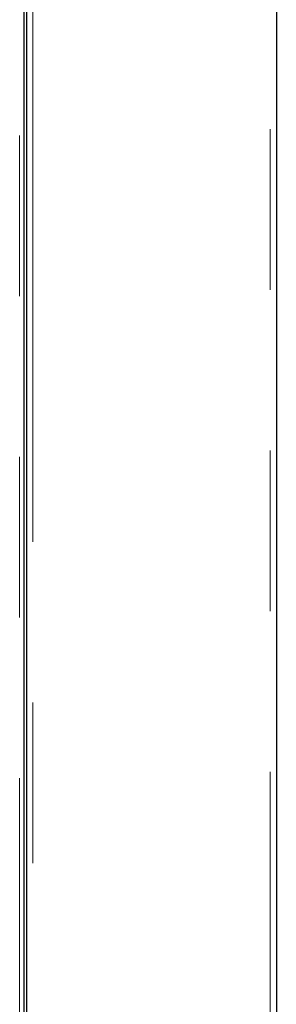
# Model space of a CAD drawing. Header units: millimetres. Extents: x 19 to 257, y 78 to 173.
# Tile 75 of 76: x 255 to 257.03, y 85.51 to 93.29. Entities that reach past the tile are written whole.
import ezdxf

# ---------------------------------------------------------------- set-up
doc = ezdxf.new("R2010")
doc.units = ezdxf.units.MM
doc.linetypes.add('PHANTOM', pattern=[12.7, 6.35, -1.27, 1.27, -1.27, 1.27, -1.27])

msp = doc.modelspace()

# ---------------------------------------------------------------- linework, layer by layer
at = {"color": 7, "linetype": 'Continuous', "lineweight": 25}
for p, q in [((255.0524, 108.1842), (255.0524, 80.9875)), ((257.0324, 108.1984), (257.0324, 80.9984)), ((255.0324, 104.7984), (255.0324, 80.9484))]:
    msp.add_line(p, q, dxfattribs=at)
at = {"color": 8, "linetype": 'PHANTOM', "lineweight": 18}
for p, q in [((255.1024, 108.2163), (255.1024, 80.9984)), ((256.9824, 80.9984), (256.9824, 108.2163)), ((254.9989, 80.9484), (254.9989, 104.7984))]:
    msp.add_line(p, q, dxfattribs=at)

doc.saveas('drawing.dxf')
